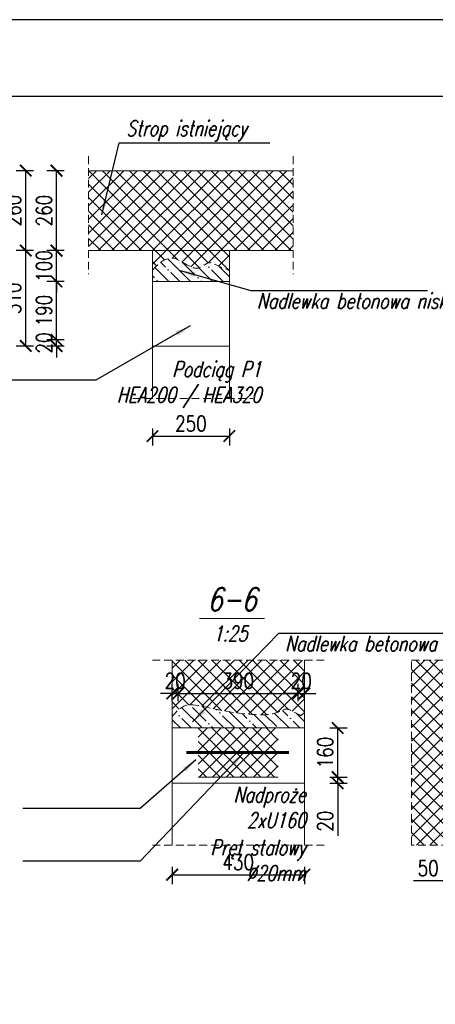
# Model space of a CAD drawing. Header units: millimetres. Extents: x 11984 to 50512, y -26688 to 13952.
# Tile 46 of 85: x 25563 to 25699, y 7924 to 8244. Entities that reach past the tile are written whole.
import ezdxf

# ---------------------------------------------------------------- set-up
doc = ezdxf.new("R2010")
doc.units = ezdxf.units.MM
doc.header["$MEASUREMENT"] = 0
doc.linetypes.add('HIDDEN', pattern=[9.525, 6.35, -3.175])
doc.layers.add('e-cad_opisy', color=7, linetype='Continuous')
doc.layers.add('e-cad_wypelnienia', color=254, linetype='Continuous')
for name, color, linetype, lineweight in [('e-cad_wymiary', 5, 'Continuous', 9), ('k-kreskowanie', 252, 'Continuous', 9), ('k-opis-blue', 161, 'Continuous', 35), ('k-opis-zbrojenia', 7, 'Continuous', 20), ('k-widok', 1, 'Continuous', 20), ('k-ściany istniejące', 190, 'Continuous', 18)]:
    doc.layers.add(name, color=color, linetype=linetype, lineweight=lineweight)
doc.styles.add('e-cad_1', font='simplex.shx', dxfattribs={"width": 0.8})
doc.styles.add('OPIS', font='simplex.shx', dxfattribs={"width": 0.85, "height": 15})
doc.styles.add('simplex15', font='simplex.shx', dxfattribs={"width": 0.75, "oblique": 15, "height": 10})
doc.dimstyles.new('e-cad_1_25_[cm]', dxfattribs={"dimscale": 2.5, "dimtxt": 2, "dimasz": 1.5, "dimexe": 1.25, "dimexo": 0.625, "dimtad": 1, "dimdec": 0, "dimlfac": 10, "dimrnd": 0.1, "dimdsep": 46, "dimtxsty": 'e-cad_1', "dimblk": 'ARCHTICK', "dimcen": 2.5, "dimclrd": 256, "dimclre": 256, "dimclrt": 7, "dimadec": 0, "dimazin": 0, "dimtfac": 1, "dimtdec": 0, "dimtix": 1, "dimtmove": 0, "dimatfit": 3, "dimfxl": 0, "dimarcsym": 0})
doc.dimstyles.new('LINIA', dxfattribs={"dimscale": 0.5, "dimtxt": 2.5, "dimasz": 10, "dimexe": 2.5, "dimexo": 5, "dimgap": 5, "dimtad": 1, "dimdec": 1, "dimdsep": 46, "dimtxsty": 'OPIS', "dimcen": 10, "dimadec": 0, "dimazin": 0, "dimtfac": 1, "dimtdec": 1, "dimtmove": 2, "dimatfit": 3, "dimfxl": 0, "dimtolj": 1, "dimtzin": 0, "dimarcsym": 0})

# ---------------------------------------------------------------- blocks, each defined once
blk = doc.blocks.new('_ArchTick')
at = {"color": 0, "linetype": 'ByBlock', "const_width": 0.15}
blk.add_lwpolyline([(-0.5, -0.5), (0.5, 0.5)], dxfattribs=at)
blk = doc.blocks.new('*D152')
at = {"layer": 'Defpoints', "color": 0}
for p in [(25613.01, 7975.54), (25656.01, 7975.54), (25656.01, 7965.94)]:
    blk.add_point(p, dxfattribs=at)
at = {"layer": 'e-cad_wymiary', "lineweight": -2}
for p, q in [((25613.01, 7968.44), (25613.01, 7962.81)), ((25656.01, 7968.44), (25656.01, 7962.81)), ((25613.01, 7965.94), (25656.01, 7965.94))]:
    blk.add_line(p, q, dxfattribs=at)
at = {"layer": 'e-cad_wymiary', "lineweight": -2, "xscale": 3.75, "yscale": 3.75, "zscale": 3.75, "rotation": 180}
blk.add_blockref('_ArchTick', (25613.01, 7965.94), dxfattribs=at)
at = {"layer": 'e-cad_wymiary', "lineweight": -2, "xscale": 3.75, "yscale": 3.75, "zscale": 3.75}
blk.add_blockref('_ArchTick', (25656.01, 7965.94), dxfattribs=at)
at = {"layer": 'e-cad_wymiary', "color": 7, "insert": (25634.51, 7970), "char_height": 5, "attachment_point": 5, "style": 'e-cad_1'}
blk.add_mtext('430', dxfattribs=at)
blk = doc.blocks.new('*D153')
at = {"layer": 'Defpoints', "color": 0}
for p in [(25615.01, 8024.86), (25613.01, 8013.65), (25615.01, 8013.65)]:
    blk.add_point(p, dxfattribs=at)
at = {"layer": 'e-cad_wymiary', "lineweight": -2}
for p, q in [((25613.01, 8024.86), (25609.26, 8024.86)), ((25613.01, 8022.36), (25613.01, 8027.98)), ((25613.01, 8024.86), (25615.01, 8024.86)), ((25615.01, 8022.36), (25615.01, 8027.98)), ((25615.01, 8024.86), (25618.76, 8024.86))]:
    blk.add_line(p, q, dxfattribs=at)
at = {"layer": 'e-cad_wymiary', "lineweight": -2, "xscale": 3.75, "yscale": 3.75, "zscale": 3.75}
blk.add_blockref('_ArchTick', (25613.01, 8024.86), dxfattribs=at)
at = {"layer": 'e-cad_wymiary', "lineweight": -2, "xscale": 3.75, "yscale": 3.75, "zscale": 3.75, "rotation": 180}
blk.add_blockref('_ArchTick', (25615.01, 8024.86), dxfattribs=at)
at = {"layer": 'e-cad_wymiary', "color": 7, "insert": (25614.01, 8028.92), "char_height": 5, "attachment_point": 5, "style": 'e-cad_1'}
blk.add_mtext('20', dxfattribs=at)
blk = doc.blocks.new('*D154')
at = {"layer": 'Defpoints', "color": 0}
for p in [(25654.01, 8024.86), (25615.01, 8013.65), (25654.01, 8013.65)]:
    blk.add_point(p, dxfattribs=at)
at = {"layer": 'e-cad_wymiary', "lineweight": -2}
for p, q in [((25615.01, 8022.36), (25615.01, 8027.98)), ((25615.01, 8024.86), (25654.01, 8024.86)), ((25654.01, 8022.36), (25654.01, 8027.98))]:
    blk.add_line(p, q, dxfattribs=at)
at = {"layer": 'e-cad_wymiary', "lineweight": -2, "xscale": 3.75, "yscale": 3.75, "zscale": 3.75, "rotation": 180}
blk.add_blockref('_ArchTick', (25615.01, 8024.86), dxfattribs=at)
at = {"layer": 'e-cad_wymiary', "lineweight": -2, "xscale": 3.75, "yscale": 3.75, "zscale": 3.75}
blk.add_blockref('_ArchTick', (25654.01, 8024.86), dxfattribs=at)
at = {"layer": 'e-cad_wymiary', "color": 7, "insert": (25634.51, 8028.92), "char_height": 5, "attachment_point": 5, "style": 'e-cad_1'}
blk.add_mtext('390', dxfattribs=at)
blk = doc.blocks.new('*D155')
at = {"layer": 'Defpoints', "color": 0}
for p in [(25656.01, 8024.86), (25656.01, 8022.4), (25654.01, 8013.65)]:
    blk.add_point(p, dxfattribs=at)
at = {"layer": 'e-cad_wymiary', "lineweight": -2}
for p, q in [((25654.01, 8024.86), (25650.26, 8024.86)), ((25654.01, 8022.36), (25654.01, 8027.98)), ((25654.01, 8024.86), (25656.01, 8024.86)), ((25656.01, 8023.96), (25656.01, 8027.98)), ((25656.01, 8024.86), (25659.76, 8024.86))]:
    blk.add_line(p, q, dxfattribs=at)
at = {"layer": 'e-cad_wymiary', "lineweight": -2, "xscale": 3.75, "yscale": 3.75, "zscale": 3.75}
blk.add_blockref('_ArchTick', (25654.01, 8024.86), dxfattribs=at)
at = {"layer": 'e-cad_wymiary', "lineweight": -2, "xscale": 3.75, "yscale": 3.75, "zscale": 3.75, "rotation": 180}
blk.add_blockref('_ArchTick', (25656.01, 8024.86), dxfattribs=at)
at = {"layer": 'e-cad_wymiary', "color": 7, "insert": (25655.01, 8028.92), "char_height": 5, "attachment_point": 5, "style": 'e-cad_1'}
blk.add_mtext('20', dxfattribs=at)
blk = doc.blocks.new('*D156')
at = {"layer": 'Defpoints', "color": 0}
for p in [(25654.01, 7997.65), (25666.85, 7997.65), (25656.01, 7995.65)]:
    blk.add_point(p, dxfattribs=at)
at = {"layer": 'e-cad_wymiary', "lineweight": -2}
for p, q in [((25666.85, 7997.65), (25666.85, 8001.4)), ((25664.35, 7997.65), (25669.97, 7997.65)), ((25666.85, 7995.65), (25666.85, 7997.65)), ((25664.35, 7995.65), (25669.97, 7995.65)), ((25666.85, 7995.65), (25666.85, 7978.55))]:
    blk.add_line(p, q, dxfattribs=at)
at = {"layer": 'e-cad_wymiary', "lineweight": -2, "xscale": 3.75, "yscale": 3.75, "zscale": 3.75}
for p, rotation in [((25666.85, 7997.65), 270), ((25666.85, 7995.65), 90)]:
    blk.add_blockref('_ArchTick', p, dxfattribs=dict(at, rotation=rotation))
at = {"layer": 'e-cad_wymiary', "color": 7, "insert": (25662.79, 7983.35), "char_height": 5, "attachment_point": 5, "rotation": 90, "style": 'e-cad_1'}
blk.add_mtext('20', dxfattribs=at)
blk = doc.blocks.new('*D157')
at = {"layer": 'Defpoints', "color": 0}
for p in [(25656.01, 8013.65), (25666.85, 8013.65), (25654.01, 7997.65)]:
    blk.add_point(p, dxfattribs=at)
at = {"layer": 'e-cad_wymiary', "lineweight": -2}
for p, q in [((25664.35, 8013.65), (25669.97, 8013.65)), ((25666.85, 7997.65), (25666.85, 8013.65)), ((25664.35, 7997.65), (25669.97, 7997.65))]:
    blk.add_line(p, q, dxfattribs=at)
at = {"layer": 'e-cad_wymiary', "lineweight": -2, "xscale": 3.75, "yscale": 3.75, "zscale": 3.75}
for p, rotation in [((25666.85, 8013.65), 90), ((25666.85, 7997.65), 270)]:
    blk.add_blockref('_ArchTick', p, dxfattribs=dict(at, rotation=rotation))
at = {"layer": 'e-cad_wymiary', "color": 7, "insert": (25662.79, 8005.65), "char_height": 5, "attachment_point": 5, "rotation": 90, "style": 'e-cad_1'}
blk.add_mtext('160', dxfattribs=at)
blk = doc.blocks.new('*D158')
at = {"layer": 'Defpoints', "color": 0}
for p in [(25704.84, 7997.65), (25709.84, 7998.82), (25709.84, 7963.99)]:
    blk.add_point(p, dxfattribs=at)
at = {"layer": 'e-cad_wymiary', "lineweight": -2}
for p, q in [((25704.84, 7966.49), (25704.84, 7960.86)), ((25709.84, 7966.49), (25709.84, 7960.86)), ((25704.84, 7963.99), (25691.49, 7963.99)), ((25704.84, 7963.99), (25709.84, 7963.99))]:
    blk.add_line(p, q, dxfattribs=at)
at = {"layer": 'e-cad_wymiary', "lineweight": -2, "xscale": 3.75, "yscale": 3.75, "zscale": 3.75, "rotation": 180}
blk.add_blockref('_ArchTick', (25704.84, 7963.99), dxfattribs=at)
at = {"layer": 'e-cad_wymiary', "lineweight": -2, "xscale": 3.75, "yscale": 3.75, "zscale": 3.75}
blk.add_blockref('_ArchTick', (25709.84, 7963.99), dxfattribs=at)
at = {"layer": 'e-cad_wymiary', "color": 7, "insert": (25696.29, 7968.05), "char_height": 5, "attachment_point": 5, "style": 'e-cad_1'}
blk.add_mtext('50', dxfattribs=at)
blk = doc.blocks.new('*D570')
at = {"layer": 'Defpoints', "color": 0, "ltscale": 2}
for p in [(25606.62, 8120.69), (25631.62, 8120.69), (25631.62, 8108.53)]:
    blk.add_point(p, dxfattribs=at)
at = {"layer": 'e-cad_wymiary', "lineweight": -2, "ltscale": 2}
for p, q in [((25606.62, 8111.03), (25606.62, 8105.41)), ((25606.62, 8108.53), (25631.62, 8108.53)), ((25631.62, 8111.03), (25631.62, 8105.41))]:
    blk.add_line(p, q, dxfattribs=at)
at = {"layer": 'e-cad_wymiary', "lineweight": -2, "ltscale": 2, "xscale": 3.75, "yscale": 3.75, "zscale": 3.75, "rotation": 180}
blk.add_blockref('_ArchTick', (25606.62, 8108.53), dxfattribs=at)
at = {"layer": 'e-cad_wymiary', "lineweight": -2, "ltscale": 2, "xscale": 3.75, "yscale": 3.75, "zscale": 3.75}
blk.add_blockref('_ArchTick', (25631.62, 8108.53), dxfattribs=at)
at = {"layer": 'e-cad_wymiary', "color": 7, "ltscale": 2, "insert": (25619.12, 8112.59), "char_height": 5, "attachment_point": 5, "style": 'e-cad_1'}
blk.add_mtext('250', dxfattribs=at)
blk = doc.blocks.new('*D571')
at = {"layer": 'Defpoints', "color": 0, "ltscale": 2}
for p in [(25575.4, 8139.81), (25606.62, 8137.81), (25609.12, 8139.81)]:
    blk.add_point(p, dxfattribs=at)
at = {"layer": 'e-cad_wymiary', "lineweight": -2, "ltscale": 2}
for p, q in [((25575.4, 8139.81), (25575.4, 8143.56)), ((25577.9, 8139.81), (25572.27, 8139.81)), ((25577.9, 8137.81), (25572.27, 8137.81)), ((25575.4, 8137.81), (25575.4, 8139.81)), ((25575.4, 8137.81), (25575.4, 8134.06))]:
    blk.add_line(p, q, dxfattribs=at)
at = {"layer": 'e-cad_wymiary', "lineweight": -2, "ltscale": 2, "xscale": 3.75, "yscale": 3.75, "zscale": 3.75}
for p, rotation in [((25575.4, 8139.81), 270), ((25575.4, 8137.81), 90)]:
    blk.add_blockref('_ArchTick', p, dxfattribs=dict(at, rotation=rotation))
at = {"layer": 'e-cad_wymiary', "color": 7, "ltscale": 2, "insert": (25571.34, 8138.81), "char_height": 5, "attachment_point": 5, "rotation": 90, "style": 'e-cad_1'}
blk.add_mtext('20', dxfattribs=at)
blk = doc.blocks.new('*D572')
at = {"layer": 'Defpoints', "color": 0, "ltscale": 2}
for p in [(25575.4, 8158.81), (25606.62, 8158.81), (25609.12, 8139.81)]:
    blk.add_point(p, dxfattribs=at)
at = {"layer": 'e-cad_wymiary', "lineweight": -2, "ltscale": 2}
for p, q in [((25577.9, 8158.81), (25572.27, 8158.81)), ((25575.4, 8139.81), (25575.4, 8158.81)), ((25577.9, 8139.81), (25572.27, 8139.81))]:
    blk.add_line(p, q, dxfattribs=at)
at = {"layer": 'e-cad_wymiary', "lineweight": -2, "ltscale": 2, "xscale": 3.75, "yscale": 3.75, "zscale": 3.75}
for p, rotation in [((25575.4, 8158.81), 90), ((25575.4, 8139.81), 270)]:
    blk.add_blockref('_ArchTick', p, dxfattribs=dict(at, rotation=rotation))
at = {"layer": 'e-cad_wymiary', "color": 7, "ltscale": 2, "insert": (25571.34, 8149.31), "char_height": 5, "attachment_point": 5, "rotation": 90, "style": 'e-cad_1'}
blk.add_mtext('190', dxfattribs=at)
blk = doc.blocks.new('*D573')
at = {"layer": 'Defpoints', "color": 0, "ltscale": 2}
for p in [(25575.4, 8168.81), (25585.83, 8168.81), (25606.62, 8158.81)]:
    blk.add_point(p, dxfattribs=at)
at = {"layer": 'e-cad_wymiary', "lineweight": -2, "ltscale": 2}
for p, q in [((25575.4, 8168.81), (25575.4, 8172.56)), ((25577.9, 8168.81), (25572.27, 8168.81)), ((25575.4, 8158.81), (25575.4, 8168.81)), ((25577.9, 8158.81), (25572.27, 8158.81)), ((25575.4, 8158.81), (25575.4, 8155.06))]:
    blk.add_line(p, q, dxfattribs=at)
at = {"layer": 'e-cad_wymiary', "lineweight": -2, "ltscale": 2, "xscale": 3.75, "yscale": 3.75, "zscale": 3.75}
for p, rotation in [((25575.4, 8168.81), 270), ((25575.4, 8158.81), 90)]:
    blk.add_blockref('_ArchTick', p, dxfattribs=dict(at, rotation=rotation))
at = {"layer": 'e-cad_wymiary', "color": 7, "ltscale": 2, "insert": (25571.34, 8163.81), "char_height": 5, "attachment_point": 5, "rotation": 90, "style": 'e-cad_1'}
blk.add_mtext('100', dxfattribs=at)
blk = doc.blocks.new('*D574')
at = {"layer": 'Defpoints', "color": 0, "ltscale": 2}
for p in [(25575.4, 8194.81), (25585.83, 8194.81), (25585.83, 8168.81)]:
    blk.add_point(p, dxfattribs=at)
at = {"layer": 'e-cad_wymiary', "lineweight": -2, "ltscale": 2}
for p, q in [((25577.9, 8194.81), (25572.27, 8194.81)), ((25575.4, 8168.81), (25575.4, 8194.81)), ((25577.9, 8168.81), (25572.27, 8168.81))]:
    blk.add_line(p, q, dxfattribs=at)
at = {"layer": 'e-cad_wymiary', "lineweight": -2, "ltscale": 2, "xscale": 3.75, "yscale": 3.75, "zscale": 3.75}
for p, rotation in [((25575.4, 8194.81), 90), ((25575.4, 8168.81), 270)]:
    blk.add_blockref('_ArchTick', p, dxfattribs=dict(at, rotation=rotation))
at = {"layer": 'e-cad_wymiary', "color": 7, "ltscale": 2, "insert": (25571.34, 8181.81), "char_height": 5, "attachment_point": 5, "rotation": 90, "style": 'e-cad_1'}
blk.add_mtext('260', dxfattribs=at)
blk = doc.blocks.new('*D575')
at = {"layer": 'Defpoints', "color": 0, "ltscale": 2}
for p in [(25565.41, 8168.81), (25606.62, 8168.81), (25606.62, 8137.81)]:
    blk.add_point(p, dxfattribs=at)
at = {"layer": 'e-cad_wymiary', "lineweight": -2, "ltscale": 2}
for p, q in [((25567.91, 8168.81), (25562.29, 8168.81)), ((25565.41, 8137.81), (25565.41, 8168.81)), ((25567.91, 8137.81), (25562.29, 8137.81))]:
    blk.add_line(p, q, dxfattribs=at)
at = {"layer": 'e-cad_wymiary', "lineweight": -2, "ltscale": 2, "xscale": 3.75, "yscale": 3.75, "zscale": 3.75}
for p, rotation in [((25565.41, 8168.81), 90), ((25565.41, 8137.81), 270)]:
    blk.add_blockref('_ArchTick', p, dxfattribs=dict(at, rotation=rotation))
at = {"layer": 'e-cad_wymiary', "color": 7, "ltscale": 2, "insert": (25561.35, 8153.31), "char_height": 5, "attachment_point": 5, "rotation": 90, "style": 'e-cad_1'}
blk.add_mtext('310', dxfattribs=at)
blk = doc.blocks.new('*D576')
at = {"layer": 'Defpoints', "color": 0, "ltscale": 2}
for p in [(25565.41, 8194.81), (25585.83, 8194.81), (25606.62, 8168.81)]:
    blk.add_point(p, dxfattribs=at)
at = {"layer": 'e-cad_wymiary', "lineweight": -2, "ltscale": 2}
for p, q in [((25567.91, 8194.81), (25562.29, 8194.81)), ((25565.41, 8168.81), (25565.41, 8194.81)), ((25567.91, 8168.81), (25562.29, 8168.81))]:
    blk.add_line(p, q, dxfattribs=at)
at = {"layer": 'e-cad_wymiary', "lineweight": -2, "ltscale": 2, "xscale": 3.75, "yscale": 3.75, "zscale": 3.75}
for p, rotation in [((25565.41, 8194.81), 90), ((25565.41, 8168.81), 270)]:
    blk.add_blockref('_ArchTick', p, dxfattribs=dict(at, rotation=rotation))
at = {"layer": 'e-cad_wymiary', "color": 7, "ltscale": 2, "insert": (25561.35, 8181.81), "char_height": 5, "attachment_point": 5, "rotation": 90, "style": 'e-cad_1'}
blk.add_mtext('260', dxfattribs=at)

msp = doc.modelspace()

# ---------------------------------------------------------------- hatches: boundary and pattern name
at = {"layer": 'k-kreskowanie'}
h = msp.add_hatch(dxfattribs=at)
h.set_pattern_fill('ANSI37', color=256, scale=25, style=0)
h.set_pattern_definition([(45, (-3700.3182, -2523.535), (-2.2097087, 2.2097087), []), (135, (-3700.3182, -2523.535), (-2.2097087, -2.2097087), [])])
h.paths.add_polyline_path([(25585.83, 8168.81), (25585.83, 8194.81), (25652.42, 8194.81), (25652.42, 8168.81)])
edge = h.paths.add_edge_path()
edge.add_line((25606.62, 8168.81), (25631.62, 8168.81))
edge.add_line((25631.62, 8168.81), (25631.62, 8162.38))
edge.add_spline(control_points=[(25631.62, 8162.38), (25627.64, 8163.72), (25625.17, 8166.31), (25621.31, 8161.72), (25616.51, 8165.31), (25611.04, 8167.71), (25606.62, 8162.43)], knot_values=[0, 0, 0, 0, 1, 2, 3, 4, 4, 4, 4], degree=3, periodic=0)
edge.add_line((25606.62, 8162.43), (25606.62, 8168.81))
h = msp.add_hatch(dxfattribs=at)
h.set_pattern_fill('ANSI35', color=256, scale=20, angle=90, style=0)
h.set_pattern_definition([(135, (28362.3495, 8102.473), (-3.535534, -3.535534), []), (135, (28362.3495, 8106.0083), (-3.535534, -3.535534), [6.25, -1.25, 0, -1.25])])
edge = h.paths.add_edge_path()
edge.add_line((25606.62, 8158.81), (25606.62, 8162.43))
edge.add_spline(control_points=[(25606.62, 8162.43), (25611.04, 8167.71), (25616.51, 8165.31), (25621.31, 8161.72), (25625.17, 8166.31), (25627.64, 8163.72), (25631.62, 8162.38)], knot_values=[0, 0, 0, 0, 1, 2, 3, 4, 4, 4, 4], degree=3, periodic=0)
edge.add_line((25631.62, 8162.38), (25631.62, 8158.81))
edge.add_line((25631.62, 8158.81), (25606.62, 8158.81))
h = msp.add_hatch(dxfattribs=at)
h.set_pattern_fill('ANSI37', color=256, scale=25, style=0)
h.set_pattern_definition([(45, (-3346.305, -1980.1727), (-2.2097087, 2.2097087), []), (135, (-3346.305, -1980.1727), (-2.2097087, -2.2097087), [])])
edge = h.paths.add_edge_path()
edge.add_line((25690.87, 7975.54), (25690.87, 8035.7))
edge.add_line((25690.87, 8035.7), (25875.47, 8035.7))
edge.add_line((25875.47, 8035.7), (25875.47, 7975.54))
edge.add_line((25875.47, 7975.54), (25831.84, 7975.54))
edge.add_line((25831.84, 7975.54), (25831.84, 7987.65))
edge.add_line((25831.84, 7987.65), (25856.84, 7987.65))
edge.add_line((25856.84, 7987.65), (25856.84, 7997.65))
edge.add_spline(control_points=[(25856.84, 7997.65), (25866.11, 8016.95), (25852.42, 8019.38), (25841.03, 8016.31), (25820.54, 8021.42), (25808.77, 8016.56), (25792.52, 8020.91), (25768.42, 8016.35), (25759.47, 8017.87), (25752.51, 8019.71), (25737.87, 8018.11), (25723.92, 8016.59), (25714.8, 8019.15), (25704.73, 8016.35), (25701.85, 8010.67), (25701.69, 8004.51), (25704.84, 7997.65)], knot_values=[0, 0, 0, 0, 1, 2, 3, 4, 5, 6, 7, 8, 9, 10, 11, 12, 13, 14, 14, 14, 14], degree=3, periodic=0)
edge.add_line((25704.84, 7997.65), (25704.84, 7987.65))
edge.add_line((25704.84, 7987.65), (25729.84, 7987.65))
edge.add_line((25729.84, 7987.65), (25729.84, 7975.54))
edge.add_line((25729.84, 7975.54), (25690.87, 7975.54))
edge = h.paths.add_edge_path()
edge.add_line((25613.01, 8035.7), (25656.01, 8035.7))
edge.add_line((25656.01, 8035.7), (25656.01, 8017.23))
edge.add_spline(control_points=[(25656.01, 8017.23), (25652.53, 8018.56), (25650.06, 8021.16), (25646.2, 8016.56), (25622.4, 8020.16), (25616.93, 8022.56), (25613.01, 8017.27)], knot_values=[0, 0, 0, 0, 1, 2, 3, 4, 4, 4, 4], degree=3, periodic=0)
edge.add_line((25613.01, 8017.27), (25613.01, 8035.7))
h.paths.add_polyline_path([(25621.51, 7997.65), (25647.51, 7997.65), (25647.51, 8005.65), (25621.51, 8005.65)])
h.paths.add_polyline_path([(25621.51, 8005.65), (25621.51, 8013.65), (25647.51, 8013.65), (25647.51, 8005.65)])
h.paths.add_polyline_path([(25659.5, 8025.17), (25650.52, 8025.17), (25650.52, 8032.67), (25659.5, 8032.67)], flags=9)
h.paths.add_polyline_path([(25824.47, 8024.17), (25737.21, 8024.17), (25737.21, 8031.67), (25824.47, 8031.67)], flags=24)
h.paths.add_polyline_path([(25858.83, 8024.17), (25849.85, 8024.17), (25849.85, 8031.67), (25858.83, 8031.67)], flags=24)
h.paths.add_polyline_path([(25618.5, 8025.17), (25609.52, 8025.17), (25609.52, 8032.67), (25618.5, 8032.67)], flags=9)
h.paths.add_polyline_path([(25640.9, 8025.17), (25628.12, 8025.17), (25628.12, 8032.67), (25640.9, 8032.67)], flags=24)
h.paths.add_polyline_path([(25711.83, 8024.17), (25702.85, 8024.17), (25702.85, 8031.67), (25711.83, 8031.67)], flags=24)
h = msp.add_hatch(dxfattribs=at)
h.set_pattern_fill('ANSI35', color=256, scale=20, angle=90, style=0)
h.set_pattern_definition([(135, (28362.3495, 8102.473), (-3.535534, -3.535534), []), (135, (28362.3495, 8106.0083), (-3.535534, -3.535534), [6.25, -1.25, 0, -1.25])])
edge = h.paths.add_edge_path()
edge.add_spline(control_points=[(25704.84, 7997.65), (25701.69, 8004.51), (25701.85, 8010.67), (25704.73, 8016.35), (25714.8, 8019.15), (25723.92, 8016.59), (25737.87, 8018.11), (25752.51, 8019.71), (25759.47, 8017.87), (25768.42, 8016.35), (25792.52, 8020.91), (25808.77, 8016.56), (25820.54, 8021.42), (25841.03, 8016.31), (25852.42, 8019.38), (25866.11, 8016.95), (25856.84, 7997.65)], knot_values=[0, 0, 0, 0, 1, 2, 3, 4, 5, 6, 7, 8, 9, 10, 11, 12, 13, 14, 14, 14, 14], degree=3, periodic=0)
edge.add_line((25856.84, 7997.65), (25851.84, 7997.65))
edge.add_line((25851.84, 7997.65), (25851.84, 8013.65))
edge.add_line((25851.84, 8013.65), (25709.84, 8013.65))
edge.add_line((25709.84, 8013.65), (25709.84, 7997.65))
edge.add_line((25709.84, 7997.65), (25704.84, 7997.65))
edge = h.paths.add_edge_path()
edge.add_line((25613.01, 8013.65), (25613.01, 8017.27))
edge.add_spline(control_points=[(25613.01, 8017.27), (25616.93, 8022.56), (25622.4, 8020.16), (25646.2, 8016.56), (25650.06, 8021.16), (25652.53, 8018.56), (25656.01, 8017.23)], knot_values=[0, 0, 0, 0, 1, 2, 3, 4, 4, 4, 4], degree=3, periodic=0)
edge.add_line((25656.01, 8017.23), (25656.01, 8013.65))
edge.add_line((25656.01, 8013.65), (25613.01, 8013.65))

# ---------------------------------------------------------------- linework, layer by layer
at = {"layer": 'e-cad_wypelnienia'}
for points in [[(25152.59, 7501.39), (26402.59, 7501.39), (26402.59, 8243.89), (25152.59, 8243.89)], [(25202.59, 7526.39), (26377.59, 7526.39), (26377.59, 8218.89), (25202.59, 8218.89)]]:
    msp.add_lwpolyline(points, close=True, dxfattribs=at)
at = {"layer": 'k-widok', "linetype": 'HIDDEN', "ltscale": 0.4}
for p, q in [((25585.83, 8199.48), (25585.83, 8161.16)), ((25652.42, 8199.48), (25652.42, 8161.16)), ((25600.22, 8120.69), (25639.27, 8120.69)), ((25606.61, 8035.7), (25663.66, 8035.7)), ((25606.61, 7975.54), (25663.66, 7975.54))]:
    msp.add_line(p, q, dxfattribs=at)
at = {"layer": 'k-widok'}
for p, q in [((25606.62, 8139.81), (25606.62, 8120.69)), ((25631.62, 8139.81), (25631.62, 8120.69)), ((25613.01, 7995.65), (25613.01, 7975.54)), ((25656.01, 7995.65), (25656.01, 7975.54))]:
    msp.add_line(p, q, dxfattribs=at)
at = {"layer": 'k-widok', "ltscale": 0.1}
msp.add_line((25621.91, 8049.24), (25643.04, 8049.24), dxfattribs=at)
at = {"layer": 'k-widok'}
for points in [[(25606.62, 8158.81), (25606.62, 8137.81), (25631.62, 8137.81), (25631.62, 8158.81)], [(25613.01, 8013.65), (25613.01, 7995.65), (25656.01, 7995.65), (25656.01, 8013.65)]]:
    msp.add_lwpolyline(points, dxfattribs=at)
at = {"layer": 'k-widok', "linetype": 'HIDDEN', "ltscale": 0.4}
msp.add_lwpolyline([(25729.84, 7987.65), (25729.84, 7975.54), (25690.87, 7975.54), (25690.87, 8035.7), (25875.47, 8035.7), (25875.47, 7975.54), (25831.84, 7975.54), (25831.84, 7987.65)], dxfattribs=at)
at = {"layer": 'k-widok', "const_width": 1}
msp.add_lwpolyline([(25617.65, 8005.65), (25651.05, 8005.65)], dxfattribs=at)
at = {"layer": 'k-widok', "linetype": 'HIDDEN', "ltscale": 0.4}
for points in [[(25606.62, 8162.43), (25611.04, 8167.71), (25616.51, 8165.31), (25621.31, 8161.72), (25625.17, 8166.31), (25627.64, 8163.72), (25631.62, 8162.38)], [(25613.01, 8017.27), (25616.93, 8022.56), (25622.4, 8020.16), (25646.2, 8016.56), (25650.06, 8021.16), (25652.53, 8018.56), (25656.01, 8017.23)]]:
    msp.add_open_spline(points, degree=3, dxfattribs=at)
at = {"layer": 'k-ściany istniejące'}
for p, q in [((25652.42, 8194.81), (25585.83, 8194.81)), ((25652.42, 8168.81), (25585.83, 8168.81)), ((25621.51, 7997.65), (25647.51, 7997.65))]:
    msp.add_line(p, q, dxfattribs=at)
for points in [[(25606.62, 8168.81), (25606.62, 8158.81), (25631.62, 8158.81), (25631.62, 8168.81)], [(25613.01, 8035.7), (25613.01, 8013.65), (25656.01, 8013.65), (25656.01, 8035.7)]]:
    msp.add_lwpolyline(points, dxfattribs=at)

# ---------------------------------------------------------------- texts
at = {"layer": 'e-cad_opisy', "char_height": 5, "width": 90.3162, "style": 'simplex15'}
for s, insert, attachment_point in [('Strop istniejący', (25598.11, 8204.4), 7), ('Nadlewka betonowa niskoskurczowa', (25640.6, 8149.97), 7), ('Podciąg P1\\PHEA200 / HEA320', (25642, 8117.76), 9), ('Nadlewka betonowa niskoskurczowa', (25649.77, 8038.55), 7), ('1:25', (25626.27, 8046.83), 1), ('Nadproże \\P2xU160', (25656.48, 7981.12), 9), ('Pręt stalowy\\P∅20mm', (25656.48, 7963.93), 9)]:
    msp.add_mtext(s, dxfattribs=dict(at, insert=insert, attachment_point=attachment_point))
at = {"layer": 'k-opis-blue', "insert": (25624.49, 8059.22), "char_height": 7.5, "width": 8.5014, "attachment_point": 1, "style": 'simplex15'}
msp.add_mtext('6-6', dxfattribs=at)

# ---------------------------------------------------------------- dimensions: what is measured, and where the dimension line sits
at = {"layer": 'e-cad_wymiary', "ltscale": 2}
for base, p1, p2, picture, middle in [((25565.41, 8194.81), (25606.62, 8168.81), (25585.83, 8194.81), '*D576', (25561.35, 8181.81)), ((25575.4, 8194.81), (25585.83, 8168.81), (25585.83, 8194.81), '*D574', (25571.34, 8181.81)), ((25575.4, 8168.81), (25606.62, 8158.81), (25585.83, 8168.81), '*D573', (25571.34, 8163.81)), ((25575.4, 8158.81), (25609.12, 8139.81), (25606.62, 8158.81), '*D572', (25571.34, 8149.31))]:
    dim = msp.add_linear_dim(base=base, p1=p1, p2=p2, angle=90, dimstyle='e-cad_1_25_[cm]', override={"dimtmove": 1}, dxfattribs=at)
    dim.commit()
    dim.dimension.update_dxf_attribs({"geometry": picture, "text_midpoint": middle})
for base, p2, picture, middle in [((25565.41, 8168.81), (25606.62, 8168.81), '*D575', (25561.35, 8153.31)), ((25575.4, 8139.81), (25609.12, 8139.81), '*D571', (25571.34, 8138.81))]:
    dim = msp.add_linear_dim(base=base, p1=(25606.62, 8137.81), p2=p2, angle=90, dimstyle='e-cad_1_25_[cm]', dxfattribs=at)
    dim.commit()
    dim.dimension.update_dxf_attribs({"geometry": picture, "text_midpoint": middle})
dim = msp.add_linear_dim(base=(25631.62, 8108.53), p1=(25606.62, 8120.69), p2=(25631.62, 8120.69), dimstyle='e-cad_1_25_[cm]', dxfattribs=at)
dim.commit()
dim.dimension.update_dxf_attribs({"geometry": '*D570', "text_midpoint": (25619.12, 8112.59)})
at = {"layer": 'e-cad_wymiary'}
for base, p1, p2, picture, middle in [((25615.01, 8024.86), (25613.01, 8013.65), (25615.01, 8013.65), '*D153', (25614.01, 8028.92)), ((25656.01, 7965.94), (25613.01, 7975.54), (25656.01, 7975.54), '*D152', (25634.51, 7970))]:
    dim = msp.add_linear_dim(base=base, p1=p1, p2=p2, dimstyle='e-cad_1_25_[cm]', dxfattribs=at)
    dim.commit()
    dim.dimension.update_dxf_attribs({"geometry": picture, "text_midpoint": middle})
for base, p1, p2, picture, middle in [((25654.01, 8024.86), (25615.01, 8013.65), (25654.01, 8013.65), '*D154', (25634.51, 8028.92)), ((25656.01, 8024.86), (25654.01, 8013.65), (25656.01, 8022.4), '*D155', (25655.01, 8028.92))]:
    dim = msp.add_linear_dim(base=base, p1=p1, p2=p2, dimstyle='e-cad_1_25_[cm]', override={"dimtmove": 1}, dxfattribs=at)
    dim.commit()
    dim.dimension.update_dxf_attribs({"geometry": picture, "text_midpoint": middle})
dim = msp.add_linear_dim(base=(25666.85, 8013.65), p1=(25654.01, 7997.65), p2=(25656.01, 8013.65), angle=90, dimstyle='e-cad_1_25_[cm]', override={"dimtmove": 1}, dxfattribs=at)
dim.commit()
dim.dimension.update_dxf_attribs({"geometry": '*D157', "text_midpoint": (25662.79, 8005.65)})
dim = msp.add_linear_dim(base=(25666.85, 7997.65), p1=(25656.01, 7995.65), p2=(25654.01, 7997.65), angle=90, dimstyle='e-cad_1_25_[cm]', dxfattribs=at)
dim.commit()
dim.dimension.update_dxf_attribs({"geometry": '*D156', "text_midpoint": (25666.85, 7983.35), "dimtype": 160})
dim = msp.add_linear_dim(base=(25709.84, 7963.99), p1=(25704.84, 7997.65), p2=(25709.84, 7998.82), dimstyle='e-cad_1_25_[cm]', dxfattribs=at)
dim.commit()
dim.dimension.update_dxf_attribs({"geometry": '*D158', "text_midpoint": (25696.29, 7963.99), "dimtype": 160})

# ---------------------------------------------------------------- leaders
at = {"layer": 'k-opis-zbrojenia'}
for points in [[(25590.14, 8180.43), (25595.78, 8203.85), (25644.82, 8203.85)], [(25615.62, 8162.35), (25638.59, 8155.84), (25696.08, 8155.84)], [(25618.82, 8144.33), (25588.17, 8126.72), (25549.92, 8126.72)], [(25619.68, 8015.65), (25647.76, 8044.42), (25705.75, 8044.42)], [(25636.35, 8005.65), (25602.65, 7970.29), (25564.4, 7970.29)], [(25620.76, 8003.32), (25602.65, 7987.49), (25564.4, 7987.49)]]:
    msp.add_leader(points, dimstyle='LINIA', dxfattribs=at)

doc.saveas('drawing.dxf')
